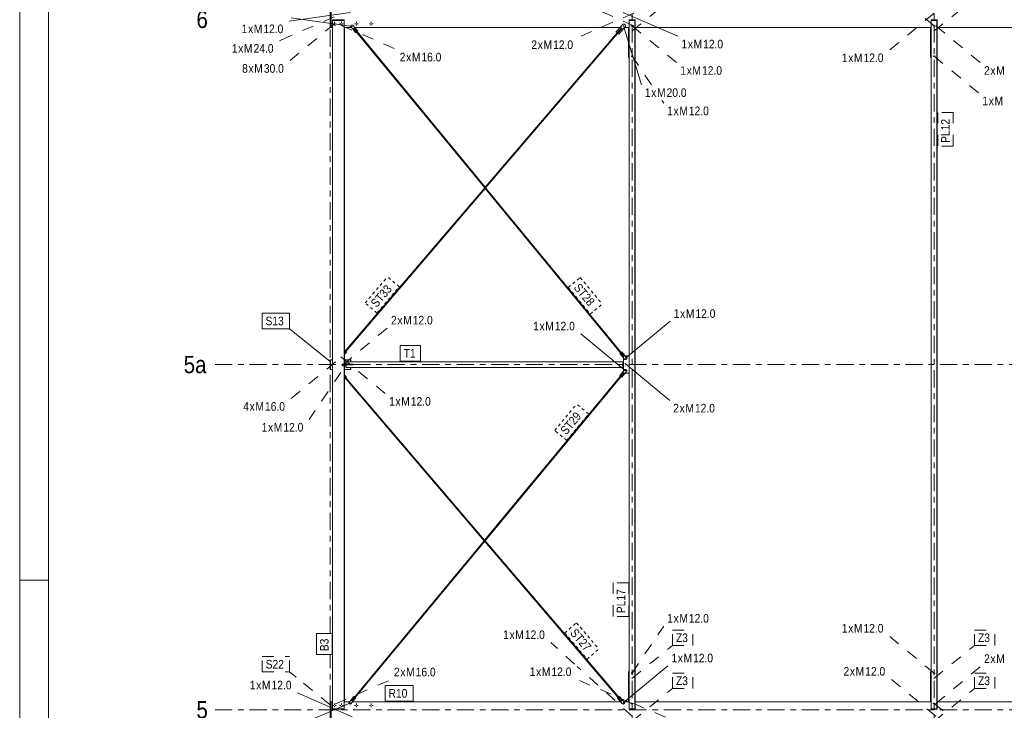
# Model space of a CAD drawing. Header units: millimetres. Extents: x -54 to 556, y -102 to 998.
# Tile 18 of 34: x -54 to 117, y 470 to 590. Entities that reach past the tile are written whole.
import ezdxf

# ---------------------------------------------------------------- set-up
doc = ezdxf.new("R2010")
doc.units = ezdxf.units.MM
for name, pattern in [('XKITLINE00', [0]), ('XKITLINE02', [4, 2, -2]), ('XKITLINE03', [6, 3, -1, 1, -1]), ('XKITLINE04', [3, 0.5, -0.5, 0.5, -0.5, 0.5, -0.5])]:
    doc.linetypes.add(name, pattern=pattern)
for name, color, linetype, lineweight in [('Arkusz rysunku', 3, 'Continuous', 0), ('Element', 2, 'Continuous', 0), ('Spoina', 1, 'Continuous', 0), ('Znak elementu', 2, 'Continuous', 0), ('Znak śruby', 4, 'Continuous', 0), ('Śruba', 3, 'Continuous', 0)]:
    doc.layers.add(name, color=color, linetype=linetype, lineweight=lineweight)
doc.styles.add('ARIAL', font='ARIAL.TTF')

msp = doc.modelspace()

# ---------------------------------------------------------------- hatches: boundary and pattern name
at = {"layer": 'Śruba'}
for points in [[(3.91, 588.79), (3.91, 588.78), (3.91, 588.77), (3.91, 588.77), (3.91, 588.76), (3.9, 588.75), (3.9, 588.75), (3.89, 588.74), (3.89, 588.74), (3.88, 588.73), (3.88, 588.73), (3.87, 588.73), (3.87, 588.73), (3.86, 588.72), (3.85, 588.72), (3.84, 588.72), (3.84, 588.72), (3.83, 588.72), (3.82, 588.73), (3.82, 588.73), (3.81, 588.73), (3.81, 588.73), (3.8, 588.74), (3.8, 588.74), (3.79, 588.75), (3.79, 588.75), (3.78, 588.76), (3.78, 588.77), (3.78, 588.77), (3.78, 588.78), (3.78, 588.79), (3.78, 588.79), (3.78, 588.8), (3.78, 588.81), (3.78, 588.81), (3.78, 588.82), (3.78, 588.83), (3.79, 588.83), (3.79, 588.84), (3.8, 588.84), (3.8, 588.85), (3.81, 588.85), (3.81, 588.85), (3.82, 588.86), (3.82, 588.86), (3.83, 588.86), (3.84, 588.86), (3.84, 588.86), (3.85, 588.86), (3.86, 588.86), (3.87, 588.86), (3.87, 588.86), (3.88, 588.85), (3.88, 588.85), (3.89, 588.85), (3.89, 588.84), (3.9, 588.84), (3.9, 588.83), (3.91, 588.83), (3.91, 588.82), (3.91, 588.81), (3.91, 588.81), (3.91, 588.8), (3.91, 588.79)], [(51.11, 588.86), (51.1, 588.84), (51.1, 588.83), (51.1, 588.82), (51.09, 588.81), (51.09, 588.8), (51.08, 588.8), (51.07, 588.79), (51.07, 588.78), (51.06, 588.77), (51.05, 588.77), (51.04, 588.76), (51.03, 588.76), (51.02, 588.76), (51.01, 588.76), (51, 588.76), (50.99, 588.76), (50.98, 588.76), (50.96, 588.76), (50.95, 588.76), (50.94, 588.77), (50.94, 588.77), (50.93, 588.78), (50.92, 588.79), (50.91, 588.8), (50.91, 588.8), (50.9, 588.81), (50.89, 588.82), (50.89, 588.83), (50.89, 588.84), (50.89, 588.86), (50.89, 588.87), (50.89, 588.88), (50.89, 588.89), (50.89, 588.9), (50.89, 588.91), (50.9, 588.92), (50.91, 588.93), (50.91, 588.94), (50.92, 588.94), (50.93, 588.95), (50.94, 588.96), (50.94, 588.96), (50.95, 588.97), (50.96, 588.97), (50.98, 588.97), (50.99, 588.98), (51, 588.98), (51.01, 588.98), (51.02, 588.97), (51.03, 588.97), (51.04, 588.97), (51.05, 588.96), (51.06, 588.96), (51.07, 588.95), (51.07, 588.94), (51.08, 588.94), (51.09, 588.93), (51.09, 588.92), (51.1, 588.91), (51.1, 588.9), (51.1, 588.89), (51.11, 588.88), (51.11, 588.87)], [(51.41, 531.08), (51.41, 531.07), (51.4, 531.07), (51.4, 531.06), (51.4, 531.05), (51.4, 531.05), (51.39, 531.04), (51.39, 531.04), (51.38, 531.03), (51.38, 531.03), (51.37, 531.03), (51.36, 531.02), (51.36, 531.02), (51.35, 531.02), (51.34, 531.02), (51.34, 531.02), (51.33, 531.02), (51.32, 531.02), (51.32, 531.02), (51.31, 531.02), (51.3, 531.03), (51.3, 531.03), (51.29, 531.03), (51.29, 531.04), (51.28, 531.04), (51.28, 531.05), (51.28, 531.05), (51.27, 531.06), (51.27, 531.07), (51.27, 531.07), (51.27, 531.08), (51.27, 531.09), (51.27, 531.09), (51.27, 531.1), (51.27, 531.11), (51.27, 531.11), (51.28, 531.12), (51.28, 531.13), (51.28, 531.13), (51.29, 531.14), (51.29, 531.14), (51.3, 531.15), (51.3, 531.15), (51.31, 531.15), (51.32, 531.15), (51.32, 531.16), (51.33, 531.16), (51.34, 531.16), (51.34, 531.16), (51.35, 531.16), (51.36, 531.15), (51.36, 531.15), (51.37, 531.15), (51.38, 531.15), (51.38, 531.14), (51.39, 531.14), (51.39, 531.13), (51.4, 531.13), (51.4, 531.12), (51.4, 531.11), (51.4, 531.11), (51.41, 531.1), (51.41, 531.09), (51.41, 531.09)], [(51.32, 530.19), (51.32, 530.19), (51.32, 530.18), (51.32, 530.17), (51.31, 530.17), (51.31, 530.16), (51.31, 530.16), (51.3, 530.15), (51.3, 530.15), (51.29, 530.14), (51.28, 530.14), (51.28, 530.14), (51.27, 530.13), (51.27, 530.13), (51.26, 530.13), (51.25, 530.13), (51.24, 530.13), (51.24, 530.13), (51.23, 530.13), (51.22, 530.14), (51.22, 530.14), (51.21, 530.14), (51.21, 530.15), (51.2, 530.15), (51.2, 530.16), (51.19, 530.16), (51.19, 530.17), (51.19, 530.17), (51.18, 530.18), (51.18, 530.19), (51.18, 530.19), (51.18, 530.2), (51.18, 530.21), (51.18, 530.21), (51.18, 530.22), (51.19, 530.23), (51.19, 530.23), (51.19, 530.24), (51.2, 530.24), (51.2, 530.25), (51.21, 530.25), (51.21, 530.26), (51.22, 530.26), (51.22, 530.26), (51.23, 530.27), (51.24, 530.27), (51.24, 530.27), (51.25, 530.27), (51.26, 530.27), (51.27, 530.27), (51.27, 530.27), (51.28, 530.26), (51.28, 530.26), (51.29, 530.26), (51.3, 530.25), (51.3, 530.25), (51.31, 530.24), (51.31, 530.24), (51.31, 530.23), (51.32, 530.23), (51.32, 530.22), (51.32, 530.21), (51.32, 530.21), (51.32, 530.2)], [(51.32, 529.79), (51.32, 529.79), (51.32, 529.78), (51.32, 529.77), (51.31, 529.77), (51.31, 529.76), (51.31, 529.76), (51.3, 529.75), (51.3, 529.75), (51.29, 529.74), (51.28, 529.74), (51.28, 529.74), (51.27, 529.73), (51.27, 529.73), (51.26, 529.73), (51.25, 529.73), (51.24, 529.73), (51.24, 529.73), (51.23, 529.73), (51.22, 529.74), (51.22, 529.74), (51.21, 529.74), (51.21, 529.75), (51.2, 529.75), (51.2, 529.76), (51.19, 529.76), (51.19, 529.77), (51.19, 529.77), (51.18, 529.78), (51.18, 529.79), (51.18, 529.79), (51.18, 529.8), (51.18, 529.81), (51.18, 529.81), (51.18, 529.82), (51.19, 529.83), (51.19, 529.83), (51.19, 529.84), (51.2, 529.84), (51.2, 529.85), (51.21, 529.85), (51.21, 529.86), (51.22, 529.86), (51.22, 529.86), (51.23, 529.87), (51.24, 529.87), (51.24, 529.87), (51.25, 529.87), (51.26, 529.87), (51.27, 529.87), (51.27, 529.87), (51.28, 529.86), (51.28, 529.86), (51.29, 529.86), (51.3, 529.85), (51.3, 529.85), (51.31, 529.84), (51.31, 529.84), (51.31, 529.83), (51.32, 529.83), (51.32, 529.82), (51.32, 529.81), (51.32, 529.81), (51.32, 529.8)], [(51.41, 528.9), (51.41, 528.9), (51.41, 528.89), (51.4, 528.88), (51.4, 528.88), (51.4, 528.87), (51.39, 528.87), (51.39, 528.86), (51.38, 528.86), (51.38, 528.85), (51.37, 528.85), (51.37, 528.85), (51.36, 528.84), (51.35, 528.84), (51.35, 528.84), (51.34, 528.84), (51.33, 528.84), (51.33, 528.84), (51.32, 528.84), (51.31, 528.85), (51.31, 528.85), (51.3, 528.85), (51.29, 528.86), (51.29, 528.86), (51.29, 528.87), (51.28, 528.87), (51.28, 528.88), (51.27, 528.88), (51.27, 528.89), (51.27, 528.9), (51.27, 528.9), (51.27, 528.91), (51.27, 528.92), (51.27, 528.92), (51.27, 528.93), (51.27, 528.94), (51.28, 528.94), (51.28, 528.95), (51.28, 528.96), (51.29, 528.96), (51.29, 528.97), (51.3, 528.97), (51.31, 528.97), (51.31, 528.98), (51.32, 528.98), (51.33, 528.98), (51.33, 528.98), (51.34, 528.98), (51.35, 528.98), (51.35, 528.98), (51.36, 528.98), (51.37, 528.98), (51.37, 528.97), (51.38, 528.97), (51.38, 528.97), (51.39, 528.96), (51.39, 528.96), (51.4, 528.95), (51.4, 528.94), (51.4, 528.94), (51.41, 528.93), (51.41, 528.92), (51.41, 528.92), (51.41, 528.91)], [(3.59, 471.2), (3.59, 471.19), (3.58, 471.19), (3.58, 471.18), (3.58, 471.17), (3.58, 471.17), (3.57, 471.16), (3.57, 471.16), (3.56, 471.15), (3.56, 471.15), (3.55, 471.15), (3.54, 471.14), (3.54, 471.14), (3.53, 471.14), (3.52, 471.14), (3.52, 471.14), (3.51, 471.14), (3.5, 471.14), (3.5, 471.14), (3.49, 471.14), (3.49, 471.15), (3.48, 471.15), (3.47, 471.15), (3.47, 471.16), (3.46, 471.16), (3.46, 471.17), (3.46, 471.17), (3.45, 471.18), (3.45, 471.19), (3.45, 471.19), (3.45, 471.2), (3.45, 471.21), (3.45, 471.21), (3.45, 471.22), (3.45, 471.23), (3.45, 471.23), (3.46, 471.24), (3.46, 471.25), (3.46, 471.25), (3.47, 471.26), (3.47, 471.26), (3.48, 471.27), (3.49, 471.27), (3.49, 471.27), (3.5, 471.27), (3.5, 471.28), (3.51, 471.28), (3.52, 471.28), (3.52, 471.28), (3.53, 471.28), (3.54, 471.27), (3.54, 471.27), (3.55, 471.27), (3.56, 471.27), (3.56, 471.26), (3.57, 471.26), (3.57, 471.25), (3.58, 471.25), (3.58, 471.24), (3.58, 471.23), (3.58, 471.23), (3.59, 471.22), (3.59, 471.21), (3.59, 471.21)], [(51, 471.2), (51, 471.2), (51, 471.19), (51, 471.18), (51, 471.18), (50.99, 471.17), (50.99, 471.17), (50.98, 471.16), (50.98, 471.16), (50.97, 471.15), (50.97, 471.15), (50.96, 471.15), (50.95, 471.14), (50.95, 471.14), (50.94, 471.14), (50.93, 471.14), (50.93, 471.14), (50.92, 471.14), (50.91, 471.14), (50.91, 471.15), (50.9, 471.15), (50.89, 471.15), (50.89, 471.16), (50.88, 471.16), (50.88, 471.17), (50.88, 471.17), (50.87, 471.18), (50.87, 471.18), (50.87, 471.19), (50.86, 471.2), (50.86, 471.2), (50.86, 471.21), (50.86, 471.22), (50.86, 471.22), (50.87, 471.23), (50.87, 471.24), (50.87, 471.24), (50.88, 471.25), (50.88, 471.25), (50.88, 471.26), (50.89, 471.26), (50.89, 471.27), (50.9, 471.27), (50.91, 471.27), (50.91, 471.28), (50.92, 471.28), (50.93, 471.28), (50.93, 471.28), (50.94, 471.28), (50.95, 471.28), (50.95, 471.28), (50.96, 471.27), (50.97, 471.27), (50.97, 471.27), (50.98, 471.26), (50.98, 471.26), (50.99, 471.25), (50.99, 471.25), (51, 471.24), (51, 471.24), (51, 471.23), (51, 471.22), (51, 471.22), (51, 471.21)]]:
    msp.add_hatch(color=256, dxfattribs=at).paths.add_polyline_path(points, flags=17)

# ---------------------------------------------------------------- linework, layer by layer
at = {"layer": 'Arkusz rysunku', "linetype": 'XKITLINE00', "lineweight": 0}
for p, q in [((-53.95, 998.5), (-53.95, -101.5)), ((-48.95, 993.5), (-48.95, -96.5)), ((-48.95, 492.5), (-53.95, 492.5))]:
    msp.add_line(p, q, dxfattribs=at)
at = {"layer": 'Element', "linetype": 'XKITLINE00', "lineweight": 0}
for p, q in [((0, 591.4), (0, 588.6)), ((0.16, 588.6), (0.16, 591.4)), ((2.47, 589.9), (0.44, 589.9)), ((0.44, 589.82), (0.44, 589.9)), ((0.44, 589.82), (0.44, 470.18)), ((2.44, 589.82), (0.44, 589.82)), ((2.44, 589.82), (2.44, 589.9)), ((2.44, 470.18), (2.44, 589.82)), ((2.44, 470.18), (2.44, 589.82)), ((2.44, 589.82), (2.44, 589.82)), ((2.47, 589.82), (2.44, 589.82)), ((2.47, 589.82), (2.46, 589.82)), ((2.46, 589.82), (2.46, 588.5)), ((2.47, 589.82), (2.47, 589.9)), ((2.47, 588.5), (2.47, 589.82)), ((3.62, 588.74), (3.63, 588.88)), ((4.48, 587.69), (3.62, 588.74)), ((3.63, 588.88), (3.8, 589.02)), ((3.81, 589.02), (3.8, 589.02)), ((3.8, 589.02), (3.94, 589)), ((3.95, 589), (3.81, 589.02)), ((3.95, 589), (3.94, 589)), ((3.94, 589), (4.8, 587.96)), ((3.95, 589), (4.8, 587.96)), ((49.69, 587.81), (50.86, 589.18)), ((51.33, 588.78), (50.16, 587.41)), ((51.33, 588.78), (50.17, 587.41)), ((50.86, 589.18), (51.14, 589.2)), ((51.15, 589.2), (51.14, 589.2)), ((51.14, 589.2), (51.31, 589.06)), ((51.31, 589.06), (51.15, 589.2)), ((51.33, 588.78), (51.31, 589.06)), ((51.31, 589.06), (51.31, 589.06)), ((51.31, 589.06), (51.33, 588.78)), ((51.33, 588.78), (51.33, 588.78)), ((53, 589.9), (51.97, 589.9)), ((51.97, 589.82), (51.97, 589.9)), ((51.97, 470.18), (51.97, 589.82)), ((52.97, 589.82), (51.97, 589.82)), ((52.97, 589.82), (52.97, 589.9)), ((52.97, 470.18), (52.97, 589.82)), ((52.97, 470.18), (52.97, 589.82)), ((52.97, 589.82), (52.97, 589.82)), ((53, 589.82), (52.97, 589.82)), ((53, 589.82), (53, 589.9)), ((53, 470.18), (53, 589.82)), ((53, 470.18), (53, 589.82)), ((53, 589.82), (53, 589.82)), ((105.5, 589.9), (104.47, 589.9)), ((104.47, 589.82), (104.47, 589.9)), ((104.47, 470.18), (104.47, 589.82)), ((105.47, 589.82), (104.47, 589.82)), ((105.47, 589.82), (105.47, 589.9)), ((105.47, 470.18), (105.47, 589.82)), ((105.47, 470.18), (105.47, 589.82)), ((105.47, 589.82), (105.47, 589.82)), ((105.5, 589.82), (105.47, 589.82)), ((105.5, 589.82), (105.5, 589.9)), ((105.5, 470.18), (105.5, 589.82)), ((105.5, 470.18), (105.5, 589.82)), ((105.5, 589.82), (105.5, 589.82)), ((0, 588.6), (0.16, 588.6)), ((0.16, 588.6), (0.44, 588.6)), ((2.44, 588.54), (2.46, 588.54)), ((2.44, 588.46), (2.49, 588.46)), ((2.46, 588.5), (2.47, 588.5)), ((2.46, 588.5), (2.46, 588.5)), ((2.47, 588.6), (3.73, 588.6)), ((2.47, 588.54), (2.49, 588.54)), ((2.49, 588.46), (2.49, 588.54)), ((2.49, 588.5), (2.5, 588.5)), ((2.49, 588.5), (2.49, 588.5)), ((2.49, 532.43), (2.49, 588.5)), ((2.5, 532.43), (2.5, 588.5)), ((4.08, 588.41), (4.11, 588.43)), ((4.08, 588.41), (4.09, 588.41)), ((4.08, 588.41), (4.59, 587.79)), ((4.09, 588.41), (4.1, 588.42)), ((26.87, 560.72), (4.09, 588.41)), ((4.13, 588.45), (4.11, 588.43)), ((4.16, 588.47), (4.13, 588.45)), ((4.15, 588.46), (4.18, 588.48)), ((4.18, 588.48), (4.16, 588.47)), ((4.69, 587.87), (4.18, 588.48)), ((4.28, 588.6), (50.36, 588.6)), ((4.48, 587.69), (4.6, 587.79)), ((4.59, 587.79), (4.48, 587.69)), ((4.48, 587.69), (4.48, 587.69)), ((4.59, 587.79), (4.59, 587.79)), ((4.8, 587.96), (4.69, 587.87)), ((4.8, 587.96), (4.69, 587.87)), ((26.95, 560.82), (4.69, 587.87)), ((4.69, 587.87), (4.69, 587.87)), ((4.8, 587.96), (4.8, 587.96)), ((26.95, 560.81), (50.66, 588.56)), ((27.03, 560.72), (49.97, 587.57)), ((49.88, 587.65), (49.69, 587.81)), ((50.66, 588.56), (49.88, 587.65)), ((49.88, 587.65), (49.88, 587.65)), ((49.97, 587.57), (50.75, 588.49)), ((50.16, 587.41), (49.97, 587.57)), ((50.17, 587.41), (50.16, 587.41)), ((50.75, 588.49), (50.66, 588.56)), ((51.18, 588.6), (51.97, 588.6)), ((51.84, 583.42), (51.84, 588.6)), ((53, 588.6), (104.47, 588.6)), ((104.34, 583.42), (104.34, 588.6)), ((105.5, 588.6), (149.93, 588.6)), ((51.97, 583.42), (51.84, 583.42)), ((51.95, 583.27), (51.97, 583.27)), ((51.95, 583.21), (51.95, 583.27)), ((51.95, 583.21), (51.97, 583.21)), ((53, 583.27), (53.05, 583.27)), ((53, 583.21), (53.05, 583.21)), ((53.05, 583.21), (53.05, 583.27)), ((104.47, 583.42), (104.34, 583.42)), ((104.45, 583.27), (104.47, 583.27)), ((104.45, 583.21), (104.45, 583.27)), ((104.45, 583.21), (104.47, 583.21)), ((105.5, 583.27), (105.55, 583.27)), ((105.5, 583.21), (105.55, 583.21)), ((105.55, 583.21), (105.55, 583.27)), ((2.44, 532.13), (26.87, 560.72)), ((2.73, 532.28), (26.95, 560.63)), ((51.01, 531.4), (26.95, 560.63)), ((50.59, 532.09), (27.03, 560.72)), ((2.44, 532.36), (2.52, 532.46)), ((2.63, 532.36), (2.44, 532.13)), ((2.44, 531.95), (2.72, 532.28)), ((2.64, 532.36), (2.52, 532.46)), ((2.52, 532.46), (2.52, 532.46)), ((2.52, 532.46), (2.63, 532.36)), ((2.63, 532.36), (2.63, 532.36)), ((2.73, 532.28), (2.72, 532.28)), ((2.72, 532.28), (2.84, 532.18)), ((2.84, 532.18), (2.73, 532.28)), ((0, 529.15), (0, 530.85)), ((0, 530.85), (0.05, 530.85)), ((0.05, 530.85), (0.44, 530.85)), ((0.05, 530.85), (0.05, 529.15)), ((2.44, 531.71), (2.84, 532.18)), ((2.84, 532.18), (2.44, 531.72)), ((2.49, 530.06), (2.49, 531.78)), ((2.5, 530.06), (2.5, 531.78)), ((3.55, 530.85), (2.5, 530.85)), ((2.84, 532.18), (2.84, 532.18)), ((3.55, 530.85), (3.6, 530.85)), ((3.55, 530.5), (3.55, 530.85)), ((3.55, 530.5), (3.55, 530.85)), ((3.6, 530.5), (3.6, 530.85)), ((50.38, 531.92), (50.5, 532.01)), ((51.24, 530.88), (50.38, 531.92)), ((50.5, 532.01), (50.5, 532.01)), ((50.5, 532.01), (51.01, 531.4)), ((50.59, 532.09), (50.71, 532.19)), ((51.1, 531.47), (50.59, 532.09)), ((51.57, 531.14), (50.71, 532.19)), ((50.71, 532.19), (50.71, 532.19)), ((50.71, 532.19), (51.56, 531.14)), ((51, 531.1), (51.03, 531.13)), ((51, 528.9), (51, 531.1)), ((51.01, 531.4), (51.1, 531.47)), ((51.03, 531.42), (51.05, 531.44)), ((51.05, 531.44), (51.07, 531.45)), ((51.38, 530.86), (51.24, 530.88)), ((51.33, 531.43), (51.4, 531.5)), ((51.38, 530.86), (51.55, 531)), ((51.55, 531), (51.38, 530.86)), ((51.38, 530.86), (51.38, 530.86)), ((51.4, 531.5), (51.97, 531.5)), ((51.55, 531), (51.57, 531.14)), ((51.56, 531.14), (51.55, 531)), ((51.55, 531), (51.55, 531)), ((51.57, 531.14), (51.56, 531.14)), ((53, 531.5), (53.05, 531.5)), ((53.05, 531.5), (53.05, 528.5)), ((53.05, 531.5), (53.05, 531.5)), ((53.05, 531.5), (53.05, 528.5)), ((0.05, 529.15), (0, 529.15)), ((0.05, 529.15), (0.44, 529.15)), ((2.44, 530.06), (2.75, 530.06)), ((2.44, 529.94), (2.45, 529.94)), ((2.44, 529.82), (2.49, 529.82)), ((2.45, 529.94), (2.75, 529.94)), ((2.49, 528.22), (2.49, 529.94)), ((2.49, 529.82), (2.49, 529.94)), ((2.5, 528.22), (2.5, 529.94)), ((2.5, 529.15), (3.55, 529.15)), ((2.75, 530.5), (2.75, 530.06)), ((2.75, 530.5), (2.79, 530.5)), ((2.75, 530.06), (2.79, 530.06)), ((2.75, 529.94), (2.75, 529.5)), ((2.75, 529.94), (2.79, 529.94)), ((2.75, 529.5), (2.79, 529.5)), ((2.79, 530.06), (2.79, 530.5)), ((2.79, 530.5), (50.85, 530.5)), ((2.79, 530.5), (2.79, 530.06)), ((3.99, 530.06), (2.79, 530.06)), ((2.79, 529.5), (2.79, 529.94)), ((2.79, 529.94), (3.99, 529.94)), ((2.79, 529.94), (2.79, 529.5)), ((2.79, 529.5), (50.85, 529.5)), ((3.55, 529.15), (3.55, 529.5)), ((3.55, 529.15), (3.55, 529.5)), ((3.55, 529.15), (3.6, 529.15)), ((3.6, 529.15), (3.6, 529.5)), ((3.99, 529.94), (3.99, 530.06)), ((50.38, 528.08), (51.24, 529.12)), ((51.56, 528.85), (50.7, 527.81)), ((51.57, 528.85), (50.71, 527.81)), ((50.85, 530.5), (50.85, 529.5)), ((50.91, 530.5), (50.85, 530.5)), ((50.85, 529.5), (50.85, 530.5)), ((50.91, 529.5), (50.85, 529.5)), ((50.89, 529.5), (50.89, 530.5)), ((50.91, 529.5), (50.91, 530.5)), ((50.92, 530.5), (50.91, 530.5)), ((50.91, 530.48), (50.91, 530.5)), ((50.91, 530.48), (51, 530.48)), ((50.91, 529.5), (50.91, 529.52)), ((50.91, 529.52), (51, 529.52)), ((50.91, 529.5), (50.92, 529.5)), ((50.92, 530.48), (50.92, 530.5)), ((50.92, 529.5), (50.92, 529.52)), ((51.03, 528.87), (51, 528.9)), ((51.24, 529.12), (51.38, 529.14)), ((51.39, 529.14), (51.38, 529.14)), ((51.38, 529.14), (51.55, 528.99)), ((51.55, 528.99), (51.39, 529.14)), ((51.57, 528.85), (51.55, 528.99)), ((51.55, 528.99), (51.55, 528.99)), ((51.55, 528.99), (51.56, 528.85)), ((51.57, 528.85), (51.56, 528.85)), ((52.99, 530.04), (52.97, 530.04)), ((52.97, 529.96), (52.99, 529.96)), ((52.99, 529.96), (52.99, 530.04)), ((105.49, 529.92), (105.47, 529.92)), ((105.47, 529.84), (105.49, 529.84)), ((105.49, 529.84), (105.49, 529.92)), ((2.44, 528.29), (2.84, 527.82)), ((2.44, 528.28), (2.84, 527.82)), ((2.72, 527.72), (2.44, 528.05)), ((26.79, 499.38), (2.44, 527.87)), ((2.44, 527.87), (2.63, 527.64)), ((2.52, 527.54), (2.44, 527.64)), ((2.49, 471.5), (2.49, 527.57)), ((2.5, 471.5), (2.5, 527.57)), ((2.52, 527.54), (2.64, 527.64)), ((2.63, 527.64), (2.52, 527.54)), ((2.52, 527.54), (2.52, 527.54)), ((2.63, 527.64), (2.63, 527.64)), ((2.84, 527.82), (2.72, 527.72)), ((2.72, 527.72), (2.73, 527.72)), ((2.84, 527.82), (2.73, 527.72)), ((26.86, 499.47), (2.73, 527.72)), ((2.84, 527.82), (2.84, 527.82)), ((26.86, 499.47), (51.01, 528.6)), ((26.94, 499.38), (50.59, 527.91)), ((50.5, 527.99), (50.38, 528.08)), ((51.01, 528.6), (50.5, 527.99)), ((50.5, 527.99), (50.5, 527.99)), ((50.59, 527.91), (51.1, 528.53)), ((50.7, 527.81), (50.59, 527.91)), ((50.71, 527.81), (50.7, 527.81)), ((51.1, 528.53), (51.01, 528.6)), ((51.05, 528.56), (51.03, 528.58)), ((51.07, 528.55), (51.05, 528.56)), ((51.4, 528.5), (51.33, 528.57)), ((51.4, 528.5), (51.97, 528.5)), ((53, 528.5), (53.05, 528.5)), ((53.05, 528.5), (53.05, 528.5)), ((3.76, 471.59), (26.79, 499.38)), ((4.36, 472.13), (26.87, 499.28)), ((50.6, 471.51), (26.86, 499.29)), ((50.17, 472.2), (26.94, 499.38)), ((51.84, 471.4), (51.84, 476.58)), ((51.84, 476.58), (51.97, 476.58)), ((51.95, 476.79), (51.97, 476.79)), ((51.95, 476.73), (51.95, 476.79)), ((51.95, 476.73), (51.97, 476.73)), ((53, 476.79), (53.05, 476.79)), ((53, 476.73), (53.05, 476.73)), ((53.05, 476.73), (53.05, 476.79)), ((104.34, 471.4), (104.34, 476.58)), ((104.34, 476.58), (104.47, 476.58)), ((104.45, 476.79), (104.47, 476.79)), ((104.45, 476.73), (104.45, 476.79)), ((104.45, 476.73), (104.47, 476.73)), ((105.5, 476.79), (105.55, 476.79)), ((105.5, 476.73), (105.55, 476.73)), ((105.55, 476.73), (105.55, 476.79)), ((53, 472.28), (53, 473.5)), ((53, 473.49), (53, 473.49)), ((105.5, 472.28), (105.5, 473.5)), ((105.5, 473.49), (105.5, 473.49)), ((0.16, 471.4), (0, 471.4)), ((0, 471.4), (0, 468.6)), ((0.16, 471.4), (0.44, 471.4)), ((0.16, 468.6), (0.16, 471.4)), ((2.49, 471.58), (2.44, 471.58)), ((2.44, 471.5), (2.46, 471.5)), ((2.46, 471.5), (2.46, 470.18)), ((2.47, 471.5), (2.46, 471.5)), ((2.46, 471.5), (2.46, 471.5)), ((2.47, 471.5), (2.49, 471.5)), ((2.47, 470.18), (2.47, 471.5)), ((2.47, 471.4), (3.4, 471.4)), ((2.49, 471.5), (2.49, 471.58)), ((2.49, 471.5), (2.5, 471.5)), ((2.49, 471.5), (2.49, 471.5)), ((3.29, 471.26), (4.15, 472.3)), ((3.31, 471.12), (3.29, 471.26)), ((3.48, 470.98), (3.31, 471.12)), ((3.48, 470.98), (3.62, 471)), ((3.62, 471), (3.48, 470.98)), ((3.48, 470.98), (3.48, 470.98)), ((3.62, 471), (4.48, 472.04)), ((4.48, 472.04), (3.62, 471)), ((3.62, 471), (3.62, 471)), ((4.27, 472.21), (3.76, 471.59)), ((3.76, 471.59), (3.77, 471.58)), ((3.76, 471.59), (3.76, 471.59)), ((3.76, 471.59), (3.79, 471.57)), ((3.79, 471.57), (3.81, 471.55)), ((3.81, 471.55), (3.84, 471.53)), ((3.82, 471.54), (3.85, 471.52)), ((3.84, 471.53), (3.85, 471.52)), ((3.85, 471.52), (4.36, 472.13)), ((3.95, 471.4), (50.49, 471.4)), ((4.16, 472.3), (4.15, 472.3)), ((4.15, 472.3), (4.27, 472.21)), ((4.27, 472.21), (4.16, 472.3)), ((4.27, 472.21), (4.27, 472.21)), ((4.48, 472.04), (4.36, 472.13)), ((4.36, 472.13), (4.36, 472.13)), ((4.36, 472.13), (4.48, 472.04)), ((4.48, 472.04), (4.48, 472.04)), ((49.96, 472.02), (50.08, 472.12)), ((50.84, 471), (49.96, 472.02)), ((50.08, 472.12), (50.08, 472.12)), ((50.08, 472.12), (50.6, 471.51)), ((50.17, 472.2), (50.28, 472.3)), ((50.69, 471.59), (50.17, 472.2)), ((51.16, 471.27), (50.28, 472.3)), ((50.28, 472.3), (50.28, 472.3)), ((50.28, 472.3), (51.16, 471.27)), ((50.6, 471.51), (50.69, 471.59)), ((50.62, 471.54), (50.64, 471.55)), ((50.64, 471.55), (50.66, 471.57)), ((50.98, 470.99), (50.84, 471)), ((50.98, 470.99), (51.15, 471.13)), ((51.15, 471.13), (50.98, 470.99)), ((50.98, 470.99), (50.98, 470.99)), ((51.05, 471.4), (51.97, 471.4)), ((51.15, 471.13), (51.16, 471.27)), ((51.16, 471.27), (51.15, 471.13)), ((51.15, 471.13), (51.15, 471.13)), ((51.16, 471.27), (51.16, 471.27)), ((53, 472.28), (53, 472.28)), ((53, 471.4), (104.47, 471.4)), ((105.5, 472.28), (105.5, 472.28)), ((105.5, 471.4), (149.93, 471.4)), ((0.44, 470.18), (2.44, 470.18)), ((0.44, 470.1), (0.44, 470.18)), ((2.47, 470.1), (0.44, 470.1)), ((2.47, 470.18), (2.44, 470.18)), ((2.44, 470.1), (2.44, 470.18)), ((2.46, 470.18), (2.47, 470.18)), ((2.47, 470.1), (2.47, 470.18)), ((51.97, 470.18), (52.97, 470.18)), ((51.97, 470.1), (51.97, 470.18)), ((53, 470.1), (51.97, 470.1)), ((52.97, 470.18), (52.97, 470.18)), ((53, 470.18), (52.97, 470.18)), ((52.97, 470.1), (52.97, 470.18)), ((53, 470.18), (53, 470.18)), ((53, 470.1), (53, 470.18)), ((104.47, 470.18), (105.47, 470.18)), ((104.47, 470.1), (104.47, 470.18)), ((105.5, 470.1), (104.47, 470.1)), ((105.47, 470.18), (105.47, 470.18)), ((105.5, 470.18), (105.47, 470.18)), ((105.47, 470.1), (105.47, 470.18)), ((105.5, 470.18), (105.5, 470.18)), ((105.5, 470.1), (105.5, 470.18))]:
    msp.add_line(p, q, dxfattribs=at)
at = {"layer": 'Spoina', "linetype": 'XKITLINE03', "lineweight": 0}
for p, q in [((52.5, -20), (52.5, 960)), ((105, -20), (105, 960)), ((0, 483.23), (0, 599.58)), ((-20, 530), (440, 530)), ((0, 363.23), (0, 479.58)), ((-20, 470), (440, 470))]:
    msp.add_line(p, q, dxfattribs=at)
at = {"layer": 'Znak elementu', "linetype": 'XKITLINE02', "lineweight": 0}
for p, q in [((52.44, 587.96), (59.51, 593.68)), ((104.93, 587.96), (112.01, 593.68)), ((105.6, 567.94), (105.6, 573.81)), ((108.3, 573.81), (105.6, 573.81)), ((108.3, 567.94), (108.3, 573.81)), ((108.3, 567.94), (105.6, 567.94)), ((49.2, 486.19), (49.2, 492.06)), ((51.9, 492.06), (49.2, 492.06)), ((51.9, 486.19), (51.9, 492.06)), ((51.9, 486.19), (49.2, 486.19)), ((59.51, 483.86), (63.04, 483.86)), ((59.51, 481.16), (59.51, 483.86)), ((63.04, 481.16), (63.04, 483.86)), ((112.01, 483.86), (115.54, 483.86)), ((112.01, 481.16), (112.01, 483.86)), ((115.54, 481.16), (115.54, 483.86)), ((52.44, 475.44), (59.51, 481.16)), ((59.51, 481.16), (63.04, 481.16)), ((104.93, 475.44), (112.01, 481.16)), ((112.01, 481.16), (115.54, 481.16)), ((-11.8, 479.26), (-7.04, 479.26)), ((-11.8, 476.56), (-11.8, 479.26)), ((-7.04, 476.56), (-7.04, 479.26)), ((-11.8, 476.56), (-7.04, 476.56)), ((-5.91, 475.64), (-7.04, 476.56)), ((59.51, 476.38), (63.04, 476.38)), ((59.51, 473.68), (59.51, 476.38)), ((63.04, 473.68), (63.04, 476.38)), ((112.01, 476.38), (115.54, 476.38)), ((112.01, 473.68), (112.01, 476.38)), ((115.54, 473.68), (115.54, 476.38)), ((0.03, 470.84), (-5.68, 475.46)), ((52.44, 467.96), (59.51, 473.68)), ((59.51, 473.68), (63.04, 473.68)), ((104.93, 467.96), (112.01, 473.68)), ((112.01, 473.68), (115.54, 473.68))]:
    msp.add_line(p, q, dxfattribs=at)
at = {"layer": 'Znak elementu', "linetype": 'XKITLINE04', "lineweight": 0}
for p, q in [((6.09, 540.72), (9.98, 545.26)), ((12.03, 543.51), (9.98, 545.26)), ((41.4, 543.41), (43.49, 545.13)), ((43.49, 545.13), (47.29, 540.51)), ((8.15, 538.96), (12.03, 543.51)), ((41.4, 543.41), (45.2, 538.79)), ((8.15, 538.96), (6.09, 540.72)), ((45.2, 538.79), (47.29, 540.51)), ((39.04, 518.55), (42.85, 523.15)), ((44.93, 521.43), (42.85, 523.15)), ((41.12, 516.82), (44.93, 521.43)), ((41.12, 516.82), (39.04, 518.55)), ((40.77, 483.35), (42.82, 485.1)), ((42.82, 485.1), (46.71, 480.56)), ((40.77, 483.35), (44.66, 478.8)), ((44.66, 478.8), (46.71, 480.56))]:
    msp.add_line(p, q, dxfattribs=at)
at = {"layer": 'Znak elementu', "linetype": 'XKITLINE00', "lineweight": 0}
for p, q in [((-11.83, 538.93), (-7.07, 538.93)), ((-11.83, 536.23), (-11.83, 538.93)), ((-7.07, 536.23), (-7.07, 538.93)), ((-11.83, 536.23), (-7.07, 536.23)), ((0, 530.51), (-7.07, 536.23)), ((12.19, 533.3), (15.72, 533.3)), ((12.19, 530.6), (12.19, 533.3)), ((15.72, 530.6), (15.72, 533.3)), ((12.19, 530.6), (15.72, 530.6)), ((-2.36, 479.58), (-2.36, 483.23)), ((0.34, 483.23), (-2.36, 483.23)), ((0.34, 479.58), (0.34, 483.23)), ((0.34, 479.58), (-2.36, 479.58)), ((9.56, 474.2), (14.43, 474.2)), ((9.56, 471.5), (9.56, 474.2)), ((14.43, 471.5), (14.43, 474.2)), ((9.56, 471.5), (14.43, 471.5))]:
    msp.add_line(p, q, dxfattribs=at)
at = {"layer": 'Znak śruby', "linetype": 'XKITLINE02', "lineweight": 0}
for p, q in [((104.99, 588.9), (97.21, 595.33)), ((52.78, 588.9), (43.25, 593.05)), ((0.72, 590.45), (-7.1, 587.04)), ((52.78, 591.1), (43.25, 586.95)), ((104.99, 591.1), (97.21, 584.67)), ((0.76, 589.25), (-7.02, 582.82)), ((1.97, 588.95), (11.49, 584.8)), ((52.49, 588.9), (60.27, 582.47)), ((105.28, 588.9), (113.06, 582.47)), ((-7.17, 587.01), (-8.81, 586.3)), ((52.49, 583.62), (55.85, 578.62)), ((104.98, 583.62), (112.76, 577.19)), ((57.66, 575.92), (57.99, 575.45)), ((2.21, 529.94), (9.99, 536.37)), ((1.87, 531.37), (9.65, 524.94)), ((0.95, 530.5), (-6.83, 524.07)), ((1.87, 528.63), (-3.63, 520.45)), ((52.49, 476.38), (57.99, 484.55)), ((104.98, 476.38), (97.21, 482.81)), ((42.48, 477.95), (38.35, 481.69)), ((52.49, 468.9), (42.96, 477.52)), ((105.28, 471.1), (113.06, 477.53)), ((0.97, 471.05), (10.49, 475.2)), ((52.49, 471.1), (42.96, 475.25)), ((105.28, 468.9), (97.5, 475.33)), ((52.78, 471.1), (62.31, 466.95)), ((104.99, 471.1), (112.77, 464.67))]:
    msp.add_line(p, q, dxfattribs=at)
at = {"layer": 'Znak śruby', "linetype": 'XKITLINE00', "lineweight": 0}
for p, q in [((3.52, 591.21), (-7.1, 589.71)), ((50.94, 591.21), (60.46, 587.06)), ((3.85, 588.79), (-6.78, 590.29)), ((51, 588.87), (54.11, 578.62)), ((51.34, 531.09), (59.12, 537.52)), ((51.34, 528.91), (43.56, 535.34)), ((51.26, 530.2), (59.03, 523.77)), ((50.94, 471.21), (58.72, 477.64)), ((3.85, 468.79), (-5.68, 472.94)), ((3.52, 471.21), (-6, 467.06))]:
    msp.add_line(p, q, dxfattribs=at)
at = {"layer": 'Śruba', "linetype": 'XKITLINE00', "lineweight": 0}
for p, q in [((0.44, 589.25), (0.65, 589.25)), ((0.76, 589.57), (0.76, 589.36)), ((0.76, 588.93), (0.76, 589.14)), ((1.08, 589.25), (0.87, 589.25)), ((1.64, 589.25), (1.85, 589.25)), ((1.96, 589.57), (1.96, 589.36)), ((1.96, 588.93), (1.96, 589.14)), ((2.28, 589.25), (2.07, 589.25)), ((3.84, 588.79), (3.86, 588.79)), ((4.24, 589.25), (4.45, 589.25)), ((4.56, 589.57), (4.56, 589.36)), ((4.56, 588.93), (4.56, 589.14)), ((4.88, 589.25), (4.67, 589.25)), ((6.84, 589.25), (7.05, 589.25)), ((7.16, 589.57), (7.16, 589.36)), ((7.16, 588.93), (7.16, 589.14)), ((7.48, 589.25), (7.27, 589.25)), ((50.99, 588.87), (51.01, 588.87)), ((51.33, 531.09), (51.35, 531.09)), ((51.26, 530.2), (51.25, 530.2)), ((51.26, 529.8), (51.25, 529.8)), ((51.34, 528.91), (51.35, 528.91)), ((0.44, 470.75), (0.65, 470.75)), ((0.76, 471.07), (0.76, 470.86)), ((0.76, 470.43), (0.76, 470.64)), ((1.08, 470.75), (0.87, 470.75)), ((1.64, 470.75), (1.85, 470.75)), ((1.96, 471.07), (1.96, 470.86)), ((1.96, 470.43), (1.96, 470.64)), ((2.28, 470.75), (2.07, 470.75)), ((3.52, 471.21), (3.53, 471.21)), ((4.24, 470.75), (4.45, 470.75)), ((4.56, 471.07), (4.56, 470.86)), ((4.56, 470.43), (4.56, 470.64)), ((4.88, 470.75), (4.67, 470.75)), ((6.84, 470.75), (7.05, 470.75)), ((7.16, 471.07), (7.16, 470.86)), ((7.16, 470.43), (7.16, 470.64)), ((7.48, 470.75), (7.27, 470.75)), ((50.93, 471.21), (50.94, 471.21))]:
    msp.add_line(p, q, dxfattribs=at)
at = {"layer": 'Śruba', "linetype": 'XKITLINE02', "lineweight": 0}
for p, q in [((0.98, 588.95), (0.96, 588.95)), ((1.98, 588.95), (1.96, 588.95)), ((52.22, 588.9), (52.22, 588.9)), ((52.29, 588.9), (52.69, 588.9)), ((52.41, 588.97), (52.44, 588.97)), ((52.41, 588.83), (52.44, 588.83)), ((52.45, 588.97), (52.57, 588.97)), ((52.45, 588.83), (52.57, 588.83)), ((52.78, 588.9), (52.77, 588.9)), ((104.72, 588.9), (104.71, 588.9)), ((104.79, 588.9), (105.19, 588.9)), ((104.91, 588.97), (104.94, 588.97)), ((104.91, 588.83), (104.94, 588.83)), ((104.95, 588.97), (105.07, 588.97)), ((104.95, 588.83), (105.07, 588.83)), ((105.28, 588.9), (105.27, 588.9)), ((52.66, 583.62), (52.31, 583.62)), ((52.44, 583.69), (52.41, 583.69)), ((52.56, 583.69), (52.44, 583.69)), ((105.16, 583.62), (104.81, 583.62)), ((104.94, 583.69), (104.91, 583.69)), ((105.06, 583.69), (104.94, 583.69)), ((52.44, 583.55), (52.41, 583.55)), ((52.56, 583.55), (52.44, 583.55)), ((104.94, 583.55), (104.91, 583.55)), ((105.06, 583.55), (104.94, 583.55)), ((1.86, 531.37), (1.88, 531.37)), ((0.94, 530.5), (0.95, 530.5)), ((0.94, 529.5), (0.95, 529.5)), ((2.04, 530.5), (2.05, 530.5)), ((2.04, 529.5), (2.05, 529.5)), ((2.14, 530.06), (2.14, 529.94)), ((2.14, 529.94), (2.14, 529.82)), ((2.15, 530.06), (2.15, 529.94)), ((2.15, 529.94), (2.15, 529.82)), ((2.21, 530.16), (2.21, 529.72)), ((2.22, 530.16), (2.22, 529.72)), ((2.28, 530.06), (2.28, 529.94)), ((2.28, 529.94), (2.28, 529.82)), ((2.29, 530.06), (2.29, 529.94)), ((2.29, 529.94), (2.29, 529.82)), ((1.86, 528.63), (1.88, 528.63)), ((52.66, 476.38), (52.31, 476.38)), ((52.44, 476.45), (52.41, 476.45)), ((52.44, 476.31), (52.41, 476.31)), ((52.56, 476.45), (52.44, 476.45)), ((52.56, 476.31), (52.44, 476.31)), ((105.16, 476.38), (104.81, 476.38)), ((104.94, 476.45), (104.91, 476.45)), ((104.94, 476.31), (104.91, 476.31)), ((105.06, 476.45), (104.94, 476.45)), ((105.06, 476.31), (104.94, 476.31)), ((0.98, 471.05), (0.96, 471.05)), ((1.98, 471.05), (1.96, 471.05)), ((52.22, 471.1), (52.22, 471.1)), ((52.29, 471.1), (52.69, 471.1)), ((52.41, 471.17), (52.44, 471.17)), ((52.41, 471.03), (52.44, 471.03)), ((52.45, 471.17), (52.57, 471.17)), ((52.45, 471.03), (52.57, 471.03)), ((52.78, 471.1), (52.77, 471.1)), ((104.72, 471.1), (104.71, 471.1)), ((104.79, 471.1), (105.19, 471.1)), ((104.91, 471.17), (104.94, 471.17)), ((104.91, 471.03), (104.94, 471.03)), ((104.95, 471.17), (105.07, 471.17)), ((104.95, 471.03), (105.07, 471.03)), ((105.28, 471.1), (105.27, 471.1))]:
    msp.add_line(p, q, dxfattribs=at)

# ---------------------------------------------------------------- texts
at = {"layer": 'Spoina', "style": 'ARIAL', "width": 0.85}
for s, p in [('6', (-23.23, 588.5)), ('5a', (-25.45, 528.5)), ('5', (-23.23, 468.5))]:
    msp.add_text(s, height=3, dxfattribs=at).set_placement(p)
at = {"layer": 'Znak elementu', "style": 'ARIAL', "width": 0.85}
for s, rotation, p in [('PL12', 90.0002, (107.7, 568.54)), ('ST33', 49.4864, (8.08, 539.81)), ('ST28', -50.5463, (42.25, 543.33)), ('ST29', 50.3515, (41.04, 517.67)), ('PL17', 90.0002, (51.3, 486.79)), ('ST27', -49.4864, (41.62, 483.28)), ('B3', 90.0002, (-0.26, 480.18))]:
    msp.add_text(s, height=1.5, rotation=rotation, dxfattribs=at).set_placement(p)
for s, p in [('S13', (-11.23, 536.83)), ('T1', (12.79, 531.2)), ('Z3', (60.11, 481.76)), ('Z3', (112.61, 481.76)), ('S22', (-11.2, 477.16)), ('Z3', (60.11, 474.28)), ('Z3', (112.61, 474.28)), ('R10', (10.16, 472.1))]:
    msp.add_text(s, height=1.5, dxfattribs=at).set_placement(p)
at = {"layer": 'Znak śruby', "style": 'ARIAL', "width": 0.85}
for s, p in [('1', (-15.38, 587.61)), ('x', (-14.26, 587.61)), ('M', (-13.26, 587.61)), ('12.0', (-11.6, 587.61)), ('1', (-17.08, 584.2)), ('x', (-15.97, 584.2)), ('M', (-14.97, 584.2)), ('24.0', (-13.3, 584.2)), ('2', (34.98, 584.85)), ('x', (36.09, 584.85)), ('M', (37.09, 584.85)), ('12.0', (38.76, 584.85)), ('1', (61.06, 584.96)), ('x', (62.18, 584.96)), ('M', (63.18, 584.96)), ('12.0', (64.84, 584.96)), ('2', (12.09, 582.7)), ('x', (13.21, 582.7)), ('M', (14.21, 582.7)), ('16.0', (15.87, 582.7)), ('1', (88.94, 582.57)), ('x', (90.05, 582.57)), ('M', (91.05, 582.57)), ('12.0', (92.72, 582.57)), ('8', (-15.29, 580.72)), ('M', (-13.18, 580.72)), ('30.0', (-11.51, 580.72)), ('1', (60.87, 580.37)), ('M', (62.98, 580.37)), ('12.0', (64.65, 580.37)), ('2', (113.66, 580.37)), ('M', (115.77, 580.37)), ('x', (-14.18, 580.72)), ('x', (61.98, 580.37)), ('x', (114.77, 580.37)), ('1', (54.71, 576.52)), ('x', (55.82, 576.52)), ('M', (56.82, 576.52)), ('20.0', (58.49, 576.52)), ('1', (113.36, 575.09)), ('x', (114.48, 575.09)), ('M', (115.48, 575.09)), ('1', (58.59, 573.35)), ('x', (59.7, 573.35)), ('M', (60.7, 573.35)), ('12.0', (62.36, 573.35)), ('1', (59.72, 538.12)), ('x', (60.83, 538.12)), ('M', (61.83, 538.12)), ('12.0', (63.5, 538.12)), ('2', (10.59, 536.97)), ('x', (11.7, 536.97)), ('M', (12.7, 536.97)), ('12.0', (14.37, 536.97)), ('1', (35.29, 535.94)), ('M', (37.4, 535.94)), ('12.0', (39.07, 535.94)), ('x', (36.4, 535.94)), ('1', (10.25, 522.84)), ('x', (11.36, 522.84)), ('M', (12.36, 522.84)), ('12.0', (14.03, 522.84)), ('4', (-15.1, 521.97)), ('x', (-13.99, 521.97)), ('M', (-12.99, 521.97)), ('16.0', (-11.32, 521.97)), ('2', (59.63, 521.67)), ('x', (60.75, 521.67)), ('M', (61.75, 521.67)), ('12.0', (63.41, 521.67)), ('1', (-11.9, 518.35)), ('x', (-10.79, 518.35)), ('M', (-9.79, 518.35)), ('12.0', (-8.12, 518.35)), ('1', (58.59, 485.15)), ('x', (59.7, 485.15)), ('M', (60.7, 485.15)), ('12.0', (62.36, 485.15)), ('1', (88.93, 483.41)), ('x', (90.05, 483.41)), ('M', (91.05, 483.41)), ('12.0', (92.71, 483.41)), ('1', (30.07, 482.29)), ('x', (31.19, 482.29)), ('M', (32.19, 482.29)), ('12.0', (33.85, 482.29)), ('1', (59.32, 478.24)), ('x', (60.43, 478.24)), ('M', (61.43, 478.24)), ('12.0', (63.09, 478.24)), ('2', (113.66, 478.13)), ('x', (114.77, 478.13)), ('M', (115.77, 478.13)), ('2', (11.09, 475.8)), ('x', (12.21, 475.8)), ('M', (13.21, 475.8)), ('16.0', (14.87, 475.8)), ('1', (34.69, 475.85)), ('x', (35.8, 475.85)), ('M', (36.8, 475.85)), ('12.0', (38.47, 475.85)), ('2', (89.23, 475.93)), ('x', (90.34, 475.93)), ('M', (91.34, 475.93)), ('12.0', (93.01, 475.93)), ('1', (-13.95, 473.54)), ('x', (-12.84, 473.54)), ('M', (-11.84, 473.54)), ('12.0', (-10.17, 473.54))]:
    msp.add_text(s, height=1.5, dxfattribs=at).set_placement(p)

doc.saveas('drawing.dxf')
